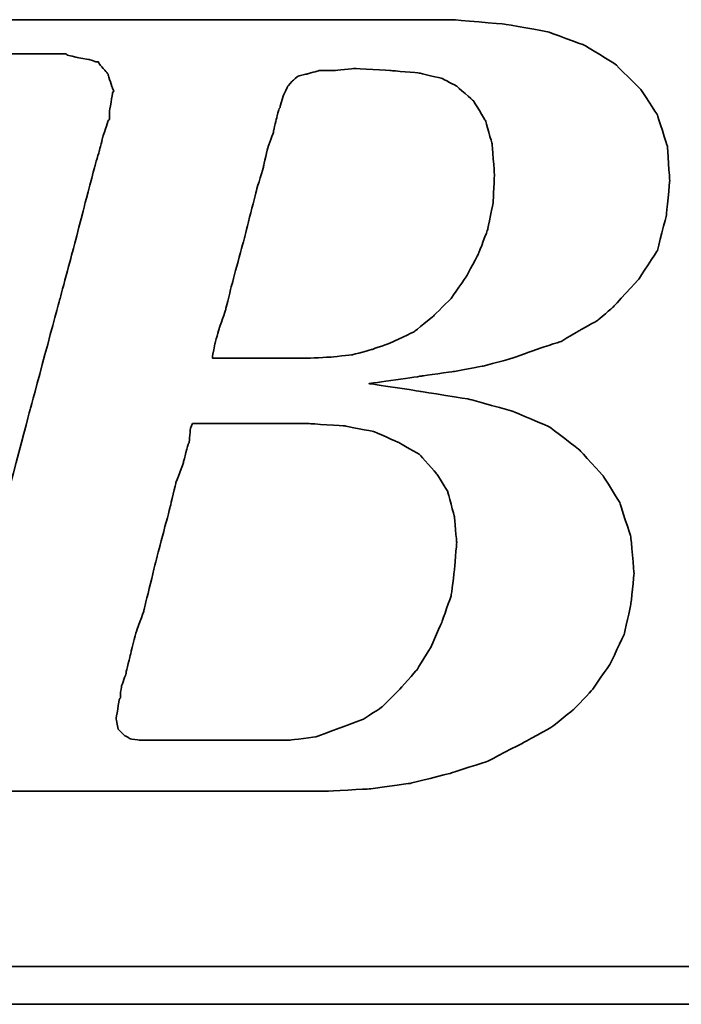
# Model space of a CAD drawing. Header units: millimetres. Extents: x 897 to 1316, y -238 to -85.
# Tile 30 of 50: x 1202 to 1207, y -192 to -184. Entities that reach past the tile are written whole.
import ezdxf

# ---------------------------------------------------------------- set-up
doc = ezdxf.new("R2010")
doc.units = ezdxf.units.MM
doc.layers.add('DIM', color=4, linetype='CONTINUOUS')
doc.layers.add('layer 1', color=7, linetype='CONTINUOUS')

# ---------------------------------------------------------------- blocks, each defined once
blk = doc.blocks.new('TBI MOTION logo(完整正式版)')
at = {"layer": 'layer 1', "color": 22, "lineweight": 35}
for points, knots in [([(-64.65375, -6.86375), (-64.65375, -6.86375), (-64.84375, -7.29625), (-64.84375, -7.29625), (-64.84375, -7.29625), (-64.84375, -7.29625), (-64.86875, -7.34375), (-64.86875, -7.34375), (-64.86875, -7.34375), (-64.86875, -7.34375), (-64.86875, -7.36875), (-64.86875, -7.36875), (-64.86875, -7.36875), (-64.86875, -7.36875), (-65.15375, -7.65375), (-65.15375, -7.65375), (-65.15375, -7.65375), (-65.15375, -7.65375), (-65.17875, -7.65375), (-65.17875, -7.65375), (-65.17875, -7.65375), (-65.17875, -7.65375), (-65.20375, -7.67875), (-65.20375, -7.67875), (-65.20375, -7.67875), (-65.20375, -7.67875), (-65.58875, -7.87125), (-65.58875, -7.87125), (-65.58875, -7.87125), (-65.58875, -7.87125), (-65.63375, -7.87125), (-65.63375, -7.87125), (-65.63375, -7.87125), (-65.63375, -7.87125), (-65.65875, -7.89375), (-65.65875, -7.89375), (-65.65875, -7.89375), (-65.65875, -7.89375), (-66.09375, -7.94375), (-66.09375, -7.94375), (-66.09375, -7.94375), (-66.09375, -7.94375), (-66.11375, -7.94375), (-66.11375, -7.94375), (-66.11375, -7.94375), (-66.11375, -7.94375), (-66.16375, -7.94375), (-66.16375, -7.94375), (-66.16375, -7.94375), (-66.16375, -7.94375), (-66.30875, -7.94375), (-66.30875, -7.94375), (-66.30875, -7.94375), (-66.30875, -7.94375), (-66.69375, -7.94375), (-66.69375, -7.94375), (-66.69375, -7.94375), (-66.69375, -7.94375), (-67.07375, -7.94375), (-67.07375, -7.94375), (-67.07375, -7.94375), (-67.07375, -7.94375), (-67.12375, -7.94375), (-67.12375, -7.94375), (-67.12375, -7.94375), (-67.12375, -7.94375), (-67.12375, -7.96625), (-67.12375, -7.96625), (-67.12375, -7.96625), (-67.12375, -7.96625), (-67.14875, -7.99125), (-67.14875, -7.99125), (-67.14875, -7.99125), (-67.14875, -7.99125), (-67.24375, -8.34875), (-67.24375, -8.34875), (-67.24375, -8.34875), (-67.24375, -8.34875), (-67.31375, -8.68625), (-67.31375, -8.68625), (-67.31375, -8.68625), (-67.31375, -8.68625), (-67.26875, -8.68625), (-67.26875, -8.68625), (-67.26875, -8.68625), (-67.26875, -8.68625), (-67.07375, -8.68625), (-67.07375, -8.68625), (-67.07375, -8.68625), (-67.07375, -8.68625), (-66.54875, -8.68625), (-66.54875, -8.68625), (-66.54875, -8.68625), (-66.54875, -8.68625), (-65.82625, -8.68625), (-65.82625, -8.68625), (-65.82625, -8.68625), (-65.82625, -8.68625), (-65.01375, -8.68625), (-65.01375, -8.68625), (-65.01375, -8.68625), (-65.01375, -8.68625), (-64.05375, -8.68625), (-64.05375, -8.68625), (-64.05375, -8.68625), (-64.05375, -8.68625), (-62.08375, -8.68625), (-62.08375, -8.68625), (-62.08375, -8.68625), (-62.08375, -8.68625), (-60.06875, -8.68625), (-60.06875, -8.68625), (-60.06875, -8.68625), (-60.06875, -8.68625), (-59.10875, -8.68625), (-59.10875, -8.68625), (-59.10875, -8.68625), (-59.10875, -8.68625), (-58.29375, -8.68625), (-58.29375, -8.68625), (-58.29375, -8.68625), (-58.29375, -8.68625), (-57.57375, -8.68625), (-57.57375, -8.68625), (-57.57375, -8.68625), (-57.57375, -8.68625), (-57.04875, -8.68625), (-57.04875, -8.68625), (-57.04875, -8.68625), (-57.04875, -8.68625), (-56.85375, -8.68625), (-56.85375, -8.68625), (-56.85375, -8.68625), (-56.85375, -8.68625), (-56.70875, -8.68625), (-56.70875, -8.68625), (-56.70875, -8.68625), (-56.70875, -8.68625), (-56.61375, -8.68625), (-56.61375, -8.68625), (-56.61375, -8.68625), (-56.61375, -8.68625), (-56.56875, -8.68625), (-56.56875, -8.68625), (-56.56875, -8.68625), (-56.56875, -8.68625), (-55.65375, -8.63875), (-55.65375, -8.63875), (-55.65375, -8.63875), (-55.65375, -8.63875), (-54.76875, -8.51875), (-54.76875, -8.51875), (-54.76875, -8.51875), (-54.76875, -8.51875), (-53.90375, -8.30375), (-53.90375, -8.30375), (-53.90375, -8.30375), (-53.90375, -8.30375), (-53.08875, -8.03875), (-53.08875, -8.03875), (-53.08875, -8.03875), (-53.08875, -8.03875), (-52.34375, -7.65375), (-52.34375, -7.65375), (-52.34375, -7.65375), (-52.34375, -7.65375), (-51.69875, -7.29625), (-51.69875, -7.29625), (-51.69875, -7.29625), (-51.69875, -7.29625), (-51.21875, -6.91125), (-51.21875, -6.91125), (-51.21875, -6.91125), (-51.21875, -6.91125), (-50.83375, -6.50375), (-50.83375, -6.50375), (-50.83375, -6.50375), (-50.83375, -6.50375), (-50.44875, -5.94875), (-50.44875, -5.94875), (-50.44875, -5.94875), (-50.44875, -5.94875), (-50.13875, -5.30375), (-50.13875, -5.30375), (-50.13875, -5.30375), (-50.13875, -5.30375), (-49.99375, -4.65375), (-49.99375, -4.65375), (-49.99375, -4.65375), (-49.99375, -4.65375), (-49.92375, -3.98375), (-49.92375, -3.98375), (-49.92375, -3.98375), (-49.92375, -3.98375), (-49.99375, -3.19374), (-49.99375, -3.19374), (-49.99375, -3.19374), (-49.99375, -3.19374), (-50.23374, -2.44874), (-50.23374, -2.44874), (-50.23374, -2.44874), (-50.23374, -2.44874), (-50.59375, -1.87374), (-50.59375, -1.87374), (-50.59375, -1.87374), (-50.59375, -1.87374), (-51.09875, -1.31874), (-51.09875, -1.31874), (-51.09875, -1.31874), (-51.09875, -1.31874), (-51.74375, -0.81875), (-51.74375, -0.81875), (-51.74375, -0.81875), (-51.74375, -0.81875), (-52.53875, -0.48125), (-52.53875, -0.48125), (-52.53875, -0.48125), (-52.53875, -0.48125), (-53.47375, -0.21875), (-53.47375, -0.21875), (-53.47375, -0.21875), (-53.47375, -0.21875), (-54.52875, -0.04874), (-54.52875, -0.04874), (-54.52875, -0.04874), (-54.52875, -0.04874), (-55.65375, 0.12125), (-55.65375, 0.12125), (-55.65375, 0.12125), (-55.65375, 0.12125), (-54.50375, 0.28624), (-54.50375, 0.28624), (-54.50375, 0.28624), (-54.50375, 0.28624), (-53.83375, 0.38124), (-53.83375, 0.38124), (-53.83375, 0.38124), (-53.83375, 0.38124), (-53.18375, 0.50125), (-53.18375, 0.50125), (-53.18375, 0.50125), (-53.18375, 0.50125), (-52.55875, 0.66874), (-52.55875, 0.66874), (-52.55875, 0.66874), (-52.55875, 0.66874), (-52.03375, 0.86124), (-52.03375, 0.86124), (-52.03375, 0.86124), (-52.03375, 0.86124), (-51.50374, 1.03124), (-51.50374, 1.03124), (-51.50374, 1.03124), (-51.50374, 1.03124), (-51.09875, 1.27125), (-51.09875, 1.27125), (-51.09875, 1.27125), (-51.09875, 1.27125), (-50.71375, 1.48624), (-50.71375, 1.48624), (-50.71375, 1.48624), (-50.71375, 1.48624), (-50.37625, 1.77625), (-50.37625, 1.77625), (-50.37625, 1.77625), (-50.37625, 1.77625), (-49.82375, 2.37625), (-49.82375, 2.37625), (-49.82375, 2.37625), (-49.82375, 2.37625), (-49.41875, 2.99625), (-49.41875, 2.99625), (-49.41875, 2.99625), (-49.41875, 2.99625), (-49.22375, 3.76625), (-49.22375, 3.76625), (-49.22375, 3.76625), (-49.22375, 3.76625), (-49.15375, 4.50874), (-49.15375, 4.50874), (-49.15375, 4.50874), (-49.15375, 4.50874), (-49.20375, 5.25125), (-49.20375, 5.25125), (-49.20375, 5.25125), (-49.20375, 5.25125), (-49.41875, 5.92625), (-49.41875, 5.92625), (-49.41875, 5.92625), (-49.41875, 5.92625), (-49.77875, 6.47625), (-49.77875, 6.47625), (-49.77875, 6.47625), (-49.77875, 6.47625), (-50.33125, 7.02624), (-50.33125, 7.02624), (-50.33125, 7.02624), (-50.33125, 7.02624), (-51.00125, 7.43625), (-51.00125, 7.43625), (-51.00125, 7.43625), (-51.00125, 7.43625), (-51.79375, 7.72625), (-51.79375, 7.72625), (-51.79375, 7.72625), (-51.79375, 7.72625), (-52.72875, 7.89124), (-52.72875, 7.89124), (-52.72875, 7.89124), (-52.72875, 7.89124), (-53.83375, 7.98625), (-53.83375, 7.98625), (-53.83375, 7.98625), (-53.83375, 7.98625), (-53.92875, 7.98625), (-53.92875, 7.98625), (-53.92875, 7.98625), (-53.92875, 7.98625), (-54.26375, 7.98625), (-54.26375, 7.98625), (-54.26375, 7.98625), (-54.26375, 7.98625), (-54.74375, 7.98625), (-54.74375, 7.98625), (-54.74375, 7.98625), (-54.74375, 7.98625), (-55.36875, 7.98625), (-55.36875, 7.98625), (-55.36875, 7.98625), (-55.36875, 7.98625), (-56.13375, 7.98625), (-56.13375, 7.98625), (-56.13375, 7.98625), (-56.13375, 7.98625), (-56.94875, 7.98625), (-56.94875, 7.98625), (-56.94875, 7.98625), (-56.94875, 7.98625), (-58.77625, 7.98625), (-58.77625, 7.98625), (-58.77625, 7.98625), (-58.77625, 7.98625), (-60.59875, 7.98625), (-60.59875, 7.98625), (-60.59875, 7.98625), (-60.59875, 7.98625), (-61.41375, 7.98625), (-61.41375, 7.98625), (-61.41375, 7.98625), (-61.41375, 7.98625), (-62.17875, 7.98625), (-62.17875, 7.98625), (-62.17875, 7.98625), (-62.17875, 7.98625), (-62.80375, 7.98625), (-62.80375, 7.98625), (-62.80375, 7.98625), (-62.80375, 7.98625), (-63.30625, 7.98625), (-63.30625, 7.98625), (-63.30625, 7.98625), (-63.30625, 7.98625), (-63.57375, 7.98625), (-63.57375, 7.98625), (-63.57375, 7.98625), (-63.57375, 7.98625), (-63.57375, 7.96375), (-63.57375, 7.96375), (-63.57375, 7.96375), (-63.57375, 7.96375), (-63.59875, 7.94125), (-63.59875, 7.94125), (-63.59875, 7.94125), (-63.59875, 7.94125), (-63.69375, 7.55625), (-63.69375, 7.55625), (-63.69375, 7.55625), (-63.69375, 7.55625), (-63.76375, 7.24624), (-63.76375, 7.24624), (-63.76375, 7.24624), (-63.76375, 7.24624), (-63.23875, 7.24624), (-63.23875, 7.24624), (-63.23875, 7.24624), (-63.23875, 7.24624), (-62.75875, 7.24624), (-62.75875, 7.24624), (-62.75875, 7.24624), (-62.75875, 7.24624), (-62.61125, 7.24624), (-62.61125, 7.24624), (-62.61125, 7.24624), (-62.61125, 7.24624), (-62.56625, 7.24624), (-62.56625, 7.24624), (-62.56625, 7.24624), (-62.56625, 7.24624), (-62.22875, 7.24624), (-62.22875, 7.24624), (-62.22875, 7.24624), (-62.22875, 7.24624), (-62.20375, 7.24624), (-62.20375, 7.24624), (-62.20375, 7.24624), (-62.20375, 7.24624), (-62.17875, 7.21875), (-62.17875, 7.21875), (-62.17875, 7.21875), (-62.17875, 7.21875), (-61.96375, 7.17125), (-61.96375, 7.17125), (-61.96375, 7.17125), (-61.96375, 7.17125), (-61.72375, 7.12624), (-61.72375, 7.12624), (-61.72375, 7.12624), (-61.72375, 7.12624), (-61.70375, 7.12624), (-61.70375, 7.12624), (-61.70375, 7.12624), (-61.70375, 7.12624), (-61.55875, 7.07624), (-61.55875, 7.07624), (-61.55875, 7.07624), (-61.55875, 7.07624), (-61.50875, 7.07624), (-61.50875, 7.07624), (-61.50875, 7.07624), (-61.50875, 7.07624), (-61.48375, 7.02624), (-61.48375, 7.02624), (-61.48375, 7.02624), (-61.48375, 7.02624), (-61.31875, 6.83375), (-61.31875, 6.83375), (-61.31875, 6.83375), (-61.31875, 6.83375), (-61.29375, 6.81125), (-61.29375, 6.81125), (-61.29375, 6.81125), (-61.29375, 6.81125), (-61.29375, 6.78625), (-61.29375, 6.78625), (-61.29375, 6.78625), (-61.29375, 6.78625), (-61.19875, 6.50124), (-61.19875, 6.50124), (-61.19875, 6.50124), (-61.19875, 6.50124), (-61.17375, 6.45124), (-61.17375, 6.45124), (-61.17375, 6.45124), (-61.17375, 6.45124), (-61.19875, 6.40625), (-61.19875, 6.40625), (-61.19875, 6.40625), (-61.19875, 6.40625), (-61.26875, 5.99624), (-61.26875, 5.99624), (-61.26875, 5.99624), (-61.26875, 5.99624), (-61.26875, 5.85125), (-61.26875, 5.85125), (-61.26875, 5.85125), (-61.26875, 5.85125), (-61.26875, 5.82625), (-61.26875, 5.82625), (-61.26875, 5.82625), (-61.26875, 5.82625), (-61.29375, 5.80625), (-61.29375, 5.80625), (-61.29375, 5.80625), (-61.29375, 5.80625), (-61.34125, 5.66125), (-61.34125, 5.66125), (-61.34125, 5.66125), (-61.34125, 5.66125), (-61.41375, 5.44625), (-61.41375, 5.44625), (-61.41375, 5.44625), (-61.41375, 5.44625), (-61.48375, 5.15625), (-61.48375, 5.15625), (-61.48375, 5.15625), (-61.48375, 5.15625), (-61.58375, 4.82124), (-61.58375, 4.82124), (-61.58375, 4.82124), (-61.58375, 4.82124), (-61.79875, 4.00375), (-61.79875, 4.00375), (-61.79875, 4.00375), (-61.79875, 4.00375), (-62.05875, 2.99625), (-62.05875, 2.99625), (-62.05875, 2.99625), (-62.05875, 2.99625), (-62.34875, 1.91625), (-62.34875, 1.91625), (-62.34875, 1.91625), (-62.34875, 1.91625), (-62.97375, -0.41124), (-62.97375, -0.41124), (-62.97375, -0.41124), (-62.97375, -0.41124), (-63.59875, -2.75875), (-63.59875, -2.75875), (-63.59875, -2.75875), (-63.59875, -2.75875), (-63.88375, -3.86374), (-63.88375, -3.86374), (-63.88375, -3.86374), (-63.88375, -3.86374), (-64.14875, -4.82374), (-64.14875, -4.82374), (-64.14875, -4.82374), (-64.14875, -4.82374), (-64.36375, -5.64125), (-64.36375, -5.64125), (-64.36375, -5.64125), (-64.36375, -5.64125), (-64.43625, -5.97625), (-64.43625, -5.97625), (-64.43625, -5.97625), (-64.43625, -5.97625), (-64.50875, -6.28625), (-64.50875, -6.28625), (-64.50875, -6.28625), (-64.50875, -6.28625), (-64.50875, -6.30875), (-64.50875, -6.30875), (-64.50875, -6.30875), (-64.50875, -6.30875), (-64.57875, -6.50375), (-64.57875, -6.50375), (-64.57875, -6.50375), (-64.57875, -6.50375), (-64.62875, -6.69625), (-64.62875, -6.69625), (-64.62875, -6.69625), (-64.62875, -6.69625), (-64.62875, -6.76875), (-64.62875, -6.76875), (-64.62875, -6.76875), (-64.62875, -6.76875), (-64.62875, -6.81375), (-64.62875, -6.81375), (-64.62875, -6.81375), (-64.62875, -6.81375), (-64.62875, -6.83875), (-64.62875, -6.83875), (-64.62875, -6.83875), (-64.62875, -6.83875), (-64.65375, -6.86375), (-64.65375, -6.86375)], [0, 0, 0, 0, 0.00719424, 0.00719424, 0.00719424, 0.00719425, 0.01438849, 0.01438849, 0.01438849, 0.0143885, 0.02158273, 0.02158273, 0.02158273, 0.02158274, 0.02877698, 0.02877698, 0.02877698, 0.02877699, 0.03597122, 0.03597122, 0.03597122, 0.03597123, 0.04316547, 0.04316547, 0.04316547, 0.04316548, 0.05035971, 0.05035971, 0.05035971, 0.05035972, 0.05755396, 0.05755396, 0.05755396, 0.05755397, 0.0647482, 0.0647482, 0.0647482, 0.06474821, 0.07194245, 0.07194245, 0.07194245, 0.07194246, 0.07913669, 0.07913669, 0.07913669, 0.0791367, 0.08633094, 0.08633094, 0.08633094, 0.08633095, 0.09352518, 0.09352518, 0.09352518, 0.09352519, 0.10071942, 0.10071942, 0.10071942, 0.10071943, 0.10791367, 0.10791367, 0.10791367, 0.10791368, 0.11510791, 0.11510791, 0.11510791, 0.11510792, 0.12230216, 0.12230216, 0.12230216, 0.12230217, 0.1294964, 0.1294964, 0.1294964, 0.12949641, 0.13669065, 0.13669065, 0.13669065, 0.13669066, 0.14388489, 0.14388489, 0.14388489, 0.1438849, 0.15107914, 0.15107914, 0.15107914, 0.15107915, 0.15827338, 0.15827338, 0.15827338, 0.15827339, 0.16546763, 0.16546763, 0.16546763, 0.16546764, 0.17266187, 0.17266187, 0.17266187, 0.17266188, 0.17985612, 0.17985612, 0.17985612, 0.17985613, 0.18705036, 0.18705036, 0.18705036, 0.18705037, 0.1942446, 0.1942446, 0.1942446, 0.19424461, 0.20143885, 0.20143885, 0.20143885, 0.20143886, 0.20863309, 0.20863309, 0.20863309, 0.2086331, 0.21582734, 0.21582734, 0.21582734, 0.21582735, 0.22302158, 0.22302158, 0.22302158, 0.22302159, 0.23021583, 0.23021583, 0.23021583, 0.23021584, 0.23741007, 0.23741007, 0.23741007, 0.23741008, 0.24460432, 0.24460432, 0.24460432, 0.24460433, 0.25179856, 0.25179856, 0.25179856, 0.25179857, 0.25899281, 0.25899281, 0.25899281, 0.25899282, 0.26618705, 0.26618705, 0.26618705, 0.26618706, 0.27338129, 0.27338129, 0.27338129, 0.2733813, 0.28057554, 0.28057554, 0.28057554, 0.28057555, 0.28776978, 0.28776978, 0.28776978, 0.28776979, 0.29496403, 0.29496403, 0.29496403, 0.29496404, 0.30215827, 0.30215827, 0.30215827, 0.30215828, 0.30935252, 0.30935252, 0.30935252, 0.30935253, 0.31654676, 0.31654676, 0.31654676, 0.31654677, 0.32374101, 0.32374101, 0.32374101, 0.32374102, 0.33093525, 0.33093525, 0.33093525, 0.33093526, 0.3381295, 0.3381295, 0.3381295, 0.33812951, 0.34532374, 0.34532374, 0.34532374, 0.34532375, 0.35251799, 0.35251799, 0.35251799, 0.352518, 0.35971223, 0.35971223, 0.35971223, 0.35971224, 0.36690647, 0.36690647, 0.36690647, 0.36690648, 0.37410072, 0.37410072, 0.37410072, 0.37410073, 0.38129496, 0.38129496, 0.38129496, 0.38129497, 0.38848921, 0.38848921, 0.38848921, 0.38848922, 0.39568345, 0.39568345, 0.39568345, 0.39568346, 0.4028777, 0.4028777, 0.4028777, 0.40287771, 0.41007194, 0.41007194, 0.41007194, 0.41007195, 0.41726619, 0.41726619, 0.41726619, 0.4172662, 0.42446043, 0.42446043, 0.42446043, 0.42446044, 0.43165468, 0.43165468, 0.43165468, 0.43165469, 0.43884892, 0.43884892, 0.43884892, 0.43884893, 0.44604317, 0.44604317, 0.44604317, 0.44604318, 0.45323741, 0.45323741, 0.45323741, 0.45323742, 0.46043165, 0.46043165, 0.46043165, 0.46043166, 0.4676259, 0.4676259, 0.4676259, 0.46762591, 0.47482014, 0.47482014, 0.47482014, 0.47482015, 0.48201439, 0.48201439, 0.48201439, 0.4820144, 0.48920863, 0.48920863, 0.48920863, 0.48920864, 0.49640288, 0.49640288, 0.49640288, 0.49640289, 0.50359712, 0.50359712, 0.50359712, 0.50359713, 0.51079137, 0.51079137, 0.51079137, 0.51079138, 0.51798561, 0.51798561, 0.51798561, 0.51798562, 0.52517986, 0.52517986, 0.52517986, 0.52517987, 0.5323741, 0.5323741, 0.5323741, 0.53237411, 0.53956835, 0.53956835, 0.53956835, 0.53956836, 0.54676259, 0.54676259, 0.54676259, 0.5467626, 0.55395683, 0.55395683, 0.55395683, 0.55395684, 0.56115108, 0.56115108, 0.56115108, 0.56115109, 0.56834532, 0.56834532, 0.56834532, 0.56834533, 0.57553957, 0.57553957, 0.57553957, 0.57553958, 0.58273381, 0.58273381, 0.58273381, 0.58273382, 0.58992806, 0.58992806, 0.58992806, 0.58992807, 0.5971223, 0.5971223, 0.5971223, 0.59712231, 0.60431655, 0.60431655, 0.60431655, 0.60431656, 0.61151079, 0.61151079, 0.61151079, 0.6115108, 0.61870504, 0.61870504, 0.61870504, 0.61870505, 0.62589928, 0.62589928, 0.62589928, 0.62589929, 0.63309353, 0.63309353, 0.63309353, 0.63309354, 0.64028777, 0.64028777, 0.64028777, 0.64028778, 0.64748201, 0.64748201, 0.64748201, 0.64748202, 0.65467626, 0.65467626, 0.65467626, 0.65467627, 0.6618705, 0.6618705, 0.6618705, 0.66187051, 0.66906475, 0.66906475, 0.66906475, 0.66906476, 0.67625899, 0.67625899, 0.67625899, 0.676259, 0.68345324, 0.68345324, 0.68345324, 0.68345325, 0.69064748, 0.69064748, 0.69064748, 0.69064749, 0.69784173, 0.69784173, 0.69784173, 0.69784174, 0.70503597, 0.70503597, 0.70503597, 0.70503598, 0.71223022, 0.71223022, 0.71223022, 0.71223023, 0.71942446, 0.71942446, 0.71942446, 0.71942447, 0.72661871, 0.72661871, 0.72661871, 0.72661872, 0.73381295, 0.73381295, 0.73381295, 0.73381296, 0.74100719, 0.74100719, 0.74100719, 0.7410072, 0.74820144, 0.74820144, 0.74820144, 0.74820145, 0.75539568, 0.75539568, 0.75539568, 0.75539569, 0.76258993, 0.76258993, 0.76258993, 0.76258994, 0.76978417, 0.76978417, 0.76978417, 0.76978418, 0.77697842, 0.77697842, 0.77697842, 0.77697843, 0.78417266, 0.78417266, 0.78417266, 0.78417267, 0.79136691, 0.79136691, 0.79136691, 0.79136692, 0.79856115, 0.79856115, 0.79856115, 0.79856116, 0.8057554, 0.8057554, 0.8057554, 0.80575541, 0.81294964, 0.81294964, 0.81294964, 0.81294965, 0.82014388, 0.82014388, 0.82014388, 0.82014389, 0.82733813, 0.82733813, 0.82733813, 0.82733814, 0.83453237, 0.83453237, 0.83453237, 0.83453238, 0.84172662, 0.84172662, 0.84172662, 0.84172663, 0.84892086, 0.84892086, 0.84892086, 0.84892087, 0.85611511, 0.85611511, 0.85611511, 0.85611512, 0.86330935, 0.86330935, 0.86330935, 0.86330936, 0.8705036, 0.8705036, 0.8705036, 0.87050361, 0.87769784, 0.87769784, 0.87769784, 0.87769785, 0.88489209, 0.88489209, 0.88489209, 0.8848921, 0.89208633, 0.89208633, 0.89208633, 0.89208634, 0.89928058, 0.89928058, 0.89928058, 0.89928059, 0.90647482, 0.90647482, 0.90647482, 0.90647483, 0.91366906, 0.91366906, 0.91366906, 0.91366907, 0.92086331, 0.92086331, 0.92086331, 0.92086332, 0.92805755, 0.92805755, 0.92805755, 0.92805756, 0.9352518, 0.9352518, 0.9352518, 0.93525181, 0.94244604, 0.94244604, 0.94244604, 0.94244605, 0.94964029, 0.94964029, 0.94964029, 0.9496403, 0.95683453, 0.95683453, 0.95683453, 0.95683454, 0.96402878, 0.96402878, 0.96402878, 0.96402879, 0.97122302, 0.97122302, 0.97122302, 0.97122303, 0.97841727, 0.97841727, 0.97841727, 0.97841728, 0.98561151, 0.98561151, 0.98561151, 0.98561152, 0.99280576, 0.99280576, 0.99280576, 0.99280577, 1, 1, 1, 1]), ([(-57.50375, 6.35625), (-57.50375, 6.35625), (-57.57375, 6.11625), (-57.57375, 6.11625), (-57.57375, 6.11625), (-57.57375, 6.11625), (-57.57375, 6.09125), (-57.57375, 6.09125), (-57.57375, 6.09125), (-57.57375, 6.09125), (-57.59875, 6.06625), (-57.59875, 6.06625), (-57.59875, 6.06625), (-57.59875, 6.06625), (-57.64875, 5.87625), (-57.64875, 5.87625), (-57.64875, 5.87625), (-57.64875, 5.87625), (-57.71875, 5.58875), (-57.71875, 5.58875), (-57.71875, 5.58875), (-57.71875, 5.58875), (-57.71875, 5.56625), (-57.71875, 5.56625), (-57.71875, 5.56625), (-57.71875, 5.56625), (-57.83875, 5.23125), (-57.83875, 5.23125), (-57.83875, 5.23125), (-57.83875, 5.23125), (-57.93625, 4.82124), (-57.93625, 4.82124), (-57.93625, 4.82124), (-57.93625, 4.82124), (-57.93625, 4.79624), (-57.93625, 4.79624), (-57.93625, 4.79624), (-57.93625, 4.79624), (-58.07875, 4.34125), (-58.07875, 4.34125), (-58.07875, 4.34125), (-58.07875, 4.34125), (-58.34375, 3.28625), (-58.34375, 3.28625), (-58.34375, 3.28625), (-58.34375, 3.28625), (-58.62875, 2.23124), (-58.62875, 2.23124), (-58.62875, 2.23124), (-58.62875, 2.23124), (-58.74875, 1.75125), (-58.74875, 1.75125), (-58.74875, 1.75125), (-58.74875, 1.75125), (-58.74875, 1.72625), (-58.74875, 1.72625), (-58.74875, 1.72625), (-58.74875, 1.72625), (-58.89375, 1.31625), (-58.89375, 1.31625), (-58.89375, 1.31625), (-58.89375, 1.31625), (-58.98875, 0.98124), (-58.98875, 0.98124), (-58.98875, 0.98124), (-58.98875, 0.98124), (-59.03875, 0.71625), (-59.03875, 0.71625), (-59.03875, 0.71625), (-59.03875, 0.71625), (-59.03875, 0.66874), (-59.03875, 0.66874), (-59.03875, 0.66874), (-59.03875, 0.66874), (-58.91875, 0.66874), (-58.91875, 0.66874), (-58.91875, 0.66874), (-58.91875, 0.66874), (-58.53375, 0.66874), (-58.53375, 0.66874), (-58.53375, 0.66874), (-58.53375, 0.66874), (-58.10375, 0.66874), (-58.10375, 0.66874), (-58.10375, 0.66874), (-58.10375, 0.66874), (-57.66875, 0.66874), (-57.66875, 0.66874), (-57.66875, 0.66874), (-57.66875, 0.66874), (-57.33375, 0.66874), (-57.33375, 0.66874), (-57.33375, 0.66874), (-57.33375, 0.66874), (-57.09375, 0.66874), (-57.09375, 0.66874), (-57.09375, 0.66874), (-57.09375, 0.66874), (-56.99875, 0.66874), (-56.99875, 0.66874), (-56.99875, 0.66874), (-56.99875, 0.66874), (-56.49375, 0.69374), (-56.49375, 0.69374), (-56.49375, 0.69374), (-56.49375, 0.69374), (-56.01375, 0.74374), (-56.01375, 0.74374), (-56.01375, 0.74374), (-56.01375, 0.74374), (-55.58375, 0.86124), (-55.58375, 0.86124), (-55.58375, 0.86124), (-55.58375, 0.86124), (-55.17375, 1.00624), (-55.17375, 1.00624), (-55.17375, 1.00624), (-55.17375, 1.00624), (-54.67375, 1.24625), (-54.67375, 1.24625), (-54.67375, 1.24625), (-54.67375, 1.24625), (-54.26375, 1.58124), (-54.26375, 1.58124), (-54.26375, 1.58124), (-54.26375, 1.58124), (-53.87875, 1.96374), (-53.87875, 1.96374), (-53.87875, 1.96374), (-53.87875, 1.96374), (-53.54375, 2.44625), (-53.54375, 2.44625), (-53.54375, 2.44625), (-53.54375, 2.44625), (-53.27875, 2.95125), (-53.27875, 2.95125), (-53.27875, 2.95125), (-53.27875, 2.95125), (-53.08875, 3.45124), (-53.08875, 3.45124), (-53.08875, 3.45124), (-53.08875, 3.45124), (-52.96875, 4.05124), (-52.96875, 4.05124), (-52.96875, 4.05124), (-52.96875, 4.05124), (-52.94375, 4.65125), (-52.94375, 4.65125), (-52.94375, 4.65125), (-52.94375, 4.65125), (-52.99375, 5.30125), (-52.99375, 5.30125), (-52.99375, 5.30125), (-52.99375, 5.30125), (-53.13875, 5.80625), (-53.13875, 5.80625), (-53.13875, 5.80625), (-53.13875, 5.80625), (-53.39875, 6.23625), (-53.39875, 6.23625), (-53.39875, 6.23625), (-53.39875, 6.23625), (-53.75875, 6.54875), (-53.75875, 6.54875), (-53.75875, 6.54875), (-53.75875, 6.54875), (-54.07375, 6.71625), (-54.07375, 6.71625), (-54.07375, 6.71625), (-54.07375, 6.71625), (-54.57375, 6.83375), (-54.57375, 6.83375), (-54.57375, 6.83375), (-54.57375, 6.83375), (-55.17375, 6.88625), (-55.17375, 6.88625), (-55.17375, 6.88625), (-55.17375, 6.88625), (-55.96875, 6.93125), (-55.96875, 6.93125), (-55.96875, 6.93125), (-55.96875, 6.93125), (-56.39875, 6.88625), (-56.39875, 6.88625), (-56.39875, 6.88625), (-56.39875, 6.88625), (-56.42125, 6.88625), (-56.42125, 6.88625), (-56.42125, 6.88625), (-56.42125, 6.88625), (-56.73375, 6.88625), (-56.73375, 6.88625), (-56.73375, 6.88625), (-56.73375, 6.88625), (-56.99875, 6.81125), (-56.99875, 6.81125), (-56.99875, 6.81125), (-56.99875, 6.81125), (-57.02375, 6.81125), (-57.02375, 6.81125), (-57.02375, 6.81125), (-57.02375, 6.81125), (-57.18875, 6.76625), (-57.18875, 6.76625), (-57.18875, 6.76625), (-57.18875, 6.76625), (-57.30875, 6.66625), (-57.30875, 6.66625), (-57.30875, 6.66625), (-57.30875, 6.66625), (-57.40875, 6.54875), (-57.40875, 6.54875), (-57.40875, 6.54875), (-57.40875, 6.54875), (-57.50375, 6.35625), (-57.50375, 6.35625)], [0, 0, 0, 0, 0.01851852, 0.01851852, 0.01851852, 0.01851853, 0.03703704, 0.03703704, 0.03703704, 0.03703705, 0.05555556, 0.05555556, 0.05555556, 0.05555557, 0.07407407, 0.07407407, 0.07407407, 0.07407408, 0.09259259, 0.09259259, 0.09259259, 0.0925926, 0.11111111, 0.11111111, 0.11111111, 0.11111112, 0.12962963, 0.12962963, 0.12962963, 0.12962964, 0.14814815, 0.14814815, 0.14814815, 0.14814816, 0.16666667, 0.16666667, 0.16666667, 0.16666668, 0.18518519, 0.18518519, 0.18518519, 0.1851852, 0.2037037, 0.2037037, 0.2037037, 0.20370371, 0.22222222, 0.22222222, 0.22222222, 0.22222223, 0.24074074, 0.24074074, 0.24074074, 0.24074075, 0.25925926, 0.25925926, 0.25925926, 0.25925927, 0.27777778, 0.27777778, 0.27777778, 0.27777779, 0.2962963, 0.2962963, 0.2962963, 0.29629631, 0.31481481, 0.31481481, 0.31481481, 0.31481482, 0.33333333, 0.33333333, 0.33333333, 0.33333334, 0.35185185, 0.35185185, 0.35185185, 0.35185186, 0.37037037, 0.37037037, 0.37037037, 0.37037038, 0.38888889, 0.38888889, 0.38888889, 0.3888889, 0.40740741, 0.40740741, 0.40740741, 0.40740742, 0.42592593, 0.42592593, 0.42592593, 0.42592594, 0.44444444, 0.44444444, 0.44444444, 0.44444445, 0.46296296, 0.46296296, 0.46296296, 0.46296297, 0.48148148, 0.48148148, 0.48148148, 0.48148149, 0.5, 0.5, 0.5, 0.50000001, 0.51851852, 0.51851852, 0.51851852, 0.51851853, 0.53703704, 0.53703704, 0.53703704, 0.53703705, 0.55555556, 0.55555556, 0.55555556, 0.55555557, 0.57407407, 0.57407407, 0.57407407, 0.57407408, 0.59259259, 0.59259259, 0.59259259, 0.5925926, 0.61111111, 0.61111111, 0.61111111, 0.61111112, 0.62962963, 0.62962963, 0.62962963, 0.62962964, 0.64814815, 0.64814815, 0.64814815, 0.64814816, 0.66666667, 0.66666667, 0.66666667, 0.66666668, 0.68518519, 0.68518519, 0.68518519, 0.6851852, 0.7037037, 0.7037037, 0.7037037, 0.70370371, 0.72222222, 0.72222222, 0.72222222, 0.72222223, 0.74074074, 0.74074074, 0.74074074, 0.74074075, 0.75925926, 0.75925926, 0.75925926, 0.75925927, 0.77777778, 0.77777778, 0.77777778, 0.77777779, 0.7962963, 0.7962963, 0.7962963, 0.79629631, 0.81481481, 0.81481481, 0.81481481, 0.81481482, 0.83333333, 0.83333333, 0.83333333, 0.83333334, 0.85185185, 0.85185185, 0.85185185, 0.85185186, 0.87037037, 0.87037037, 0.87037037, 0.87037038, 0.88888889, 0.88888889, 0.88888889, 0.8888889, 0.90740741, 0.90740741, 0.90740741, 0.90740742, 0.92592593, 0.92592593, 0.92592593, 0.92592594, 0.94444444, 0.94444444, 0.94444444, 0.94444445, 0.96296296, 0.96296296, 0.96296296, 0.96296297, 0.98148148, 0.98148148, 0.98148148, 0.98148149, 1, 1, 1, 1]), ([(-61.03125, -6.57375), (-61.03125, -6.57375), (-61.03125, -6.67125), (-61.03125, -6.67125), (-61.03125, -6.67125), (-61.03125, -6.67125), (-61.05375, -6.69625), (-61.05375, -6.69625), (-61.05375, -6.69625), (-61.05375, -6.69625), (-61.12375, -7.12875), (-61.12375, -7.12875), (-61.12375, -7.12875), (-61.12375, -7.12875), (-61.07875, -7.34375), (-61.07875, -7.34375), (-61.07875, -7.34375), (-61.07875, -7.34375), (-60.93375, -7.48875), (-60.93375, -7.48875), (-60.93375, -7.48875), (-60.93375, -7.48875), (-60.81375, -7.55625), (-60.81375, -7.55625), (-60.81375, -7.55625), (-60.81375, -7.55625), (-60.62375, -7.58375), (-60.62375, -7.58375), (-60.62375, -7.58375), (-60.62375, -7.58375), (-60.30875, -7.58375), (-60.30875, -7.58375), (-60.30875, -7.58375), (-60.30875, -7.58375), (-59.97375, -7.58375), (-59.97375, -7.58375), (-59.97375, -7.58375), (-59.97375, -7.58375), (-59.87875, -7.58375), (-59.87875, -7.58375), (-59.87875, -7.58375), (-59.87875, -7.58375), (-59.63625, -7.58375), (-59.63625, -7.58375), (-59.63625, -7.58375), (-59.63625, -7.58375), (-58.96875, -7.58375), (-58.96875, -7.58375), (-58.96875, -7.58375), (-58.96875, -7.58375), (-58.29375, -7.58375), (-58.29375, -7.58375), (-58.29375, -7.58375), (-58.29375, -7.58375), (-58.05375, -7.58375), (-58.05375, -7.58375), (-58.05375, -7.58375), (-58.05375, -7.58375), (-57.98375, -7.58375), (-57.98375, -7.58375), (-57.98375, -7.58375), (-57.98375, -7.58375), (-57.35875, -7.58375), (-57.35875, -7.58375), (-57.35875, -7.58375), (-57.35875, -7.58375), (-56.78375, -7.50875), (-56.78375, -7.50875), (-56.78375, -7.50875), (-56.78375, -7.50875), (-56.27875, -7.31875), (-56.27875, -7.31875), (-56.27875, -7.31875), (-56.27875, -7.31875), (-55.77375, -7.12875), (-55.77375, -7.12875), (-55.77375, -7.12875), (-55.77375, -7.12875), (-55.36875, -6.86375), (-55.36875, -6.86375), (-55.36875, -6.86375), (-55.36875, -6.86375), (-55.00875, -6.50375), (-55.00875, -6.50375), (-55.00875, -6.50375), (-55.00875, -6.50375), (-54.62375, -6.06875), (-54.62375, -6.06875), (-54.62375, -6.06875), (-54.62375, -6.06875), (-54.31375, -5.56875), (-54.31375, -5.56875), (-54.31375, -5.56875), (-54.31375, -5.56875), (-54.07375, -5.01625), (-54.07375, -5.01625), (-54.07375, -5.01625), (-54.07375, -5.01625), (-53.87875, -4.46374), (-53.87875, -4.46374), (-53.87875, -4.46374), (-53.87875, -4.46374), (-53.80875, -3.91375), (-53.80875, -3.91375), (-53.80875, -3.91375), (-53.80875, -3.91375), (-53.75875, -3.31375), (-53.75875, -3.31375), (-53.75875, -3.31375), (-53.75875, -3.31375), (-53.80875, -2.75875), (-53.80875, -2.75875), (-53.80875, -2.75875), (-53.80875, -2.75875), (-53.95375, -2.20875), (-53.95375, -2.20875), (-53.95375, -2.20875), (-53.95375, -2.20875), (-54.19375, -1.82625), (-54.19375, -1.82625), (-54.19375, -1.82625), (-54.19375, -1.82625), (-54.55375, -1.41875), (-54.55375, -1.41875), (-54.55375, -1.41875), (-54.55375, -1.41875), (-55.00875, -1.15125), (-55.00875, -1.15125), (-55.00875, -1.15125), (-55.00875, -1.15125), (-55.56125, -0.91375), (-55.56125, -0.91375), (-55.56125, -0.91375), (-55.56125, -0.91375), (-56.18125, -0.79375), (-56.18125, -0.79375), (-56.18125, -0.79375), (-56.18125, -0.79375), (-56.94875, -0.74374), (-56.94875, -0.74374), (-56.94875, -0.74374), (-56.94875, -0.74374), (-56.99875, -0.74374), (-56.99875, -0.74374), (-56.99875, -0.74374), (-56.99875, -0.74374), (-57.09375, -0.74374), (-57.09375, -0.74374), (-57.09375, -0.74374), (-57.09375, -0.74374), (-57.38375, -0.74374), (-57.38375, -0.74374), (-57.38375, -0.74374), (-57.38375, -0.74374), (-57.76875, -0.74374), (-57.76875, -0.74374), (-57.76875, -0.74374), (-57.76875, -0.74374), (-58.24625, -0.74374), (-58.24625, -0.74374), (-58.24625, -0.74374), (-58.24625, -0.74374), (-58.72875, -0.74374), (-58.72875, -0.74374), (-58.72875, -0.74374), (-58.72875, -0.74374), (-59.20875, -0.74374), (-59.20875, -0.74374), (-59.20875, -0.74374), (-59.20875, -0.74374), (-59.46875, -0.74374), (-59.46875, -0.74374), (-59.46875, -0.74374), (-59.46875, -0.74374), (-59.51625, -0.83875), (-59.51625, -0.83875), (-59.51625, -0.83875), (-59.51625, -0.83875), (-59.54375, -1.15125), (-59.54375, -1.15125), (-59.54375, -1.15125), (-59.54375, -1.15125), (-59.56375, -1.17874), (-59.56375, -1.17874), (-59.56375, -1.17874), (-59.56375, -1.17874), (-59.66375, -1.55875), (-59.66375, -1.55875), (-59.66375, -1.55875), (-59.66375, -1.55875), (-59.66375, -1.58375), (-59.66375, -1.58375), (-59.66375, -1.58375), (-59.66375, -1.58375), (-59.82875, -2.01874), (-59.82875, -2.01874), (-59.82875, -2.01874), (-59.82875, -2.01874), (-59.94875, -2.52125), (-59.94875, -2.52125), (-59.94875, -2.52125), (-59.94875, -2.52125), (-60.23875, -3.62375), (-60.23875, -3.62375), (-60.23875, -3.62375), (-60.23875, -3.62375), (-60.52375, -4.77624), (-60.52375, -4.77624), (-60.52375, -4.77624), (-60.52375, -4.77624), (-60.52375, -4.79874), (-60.52375, -4.79874), (-60.52375, -4.79874), (-60.52375, -4.79874), (-60.69125, -5.25375), (-60.69125, -5.25375), (-60.69125, -5.25375), (-60.69125, -5.25375), (-60.81375, -5.73625), (-60.81375, -5.73625), (-60.81375, -5.73625), (-60.81375, -5.73625), (-60.90875, -6.11875), (-60.90875, -6.11875), (-60.90875, -6.11875), (-60.90875, -6.11875), (-60.90875, -6.14375), (-60.90875, -6.14375), (-60.90875, -6.14375), (-60.90875, -6.14375), (-61.00375, -6.40875), (-61.00375, -6.40875), (-61.00375, -6.40875), (-61.00375, -6.40875), (-61.03125, -6.57375), (-61.03125, -6.57375)], [0, 0, 0, 0, 0.01694915, 0.01694915, 0.01694915, 0.01694916, 0.03389831, 0.03389831, 0.03389831, 0.03389832, 0.05084746, 0.05084746, 0.05084746, 0.05084747, 0.06779661, 0.06779661, 0.06779661, 0.06779662, 0.08474576, 0.08474576, 0.08474576, 0.08474577, 0.10169492, 0.10169492, 0.10169492, 0.10169493, 0.11864407, 0.11864407, 0.11864407, 0.11864408, 0.13559322, 0.13559322, 0.13559322, 0.13559323, 0.15254237, 0.15254237, 0.15254237, 0.15254238, 0.16949153, 0.16949153, 0.16949153, 0.16949154, 0.18644068, 0.18644068, 0.18644068, 0.18644069, 0.20338983, 0.20338983, 0.20338983, 0.20338984, 0.22033898, 0.22033898, 0.22033898, 0.22033899, 0.23728814, 0.23728814, 0.23728814, 0.23728815, 0.25423729, 0.25423729, 0.25423729, 0.2542373, 0.27118644, 0.27118644, 0.27118644, 0.27118645, 0.28813559, 0.28813559, 0.28813559, 0.2881356, 0.30508475, 0.30508475, 0.30508475, 0.30508476, 0.3220339, 0.3220339, 0.3220339, 0.32203391, 0.33898305, 0.33898305, 0.33898305, 0.33898306, 0.3559322, 0.3559322, 0.3559322, 0.35593221, 0.37288136, 0.37288136, 0.37288136, 0.37288137, 0.38983051, 0.38983051, 0.38983051, 0.38983052, 0.40677966, 0.40677966, 0.40677966, 0.40677967, 0.42372881, 0.42372881, 0.42372881, 0.42372882, 0.44067797, 0.44067797, 0.44067797, 0.44067798, 0.45762712, 0.45762712, 0.45762712, 0.45762713, 0.47457627, 0.47457627, 0.47457627, 0.47457628, 0.49152542, 0.49152542, 0.49152542, 0.49152543, 0.50847458, 0.50847458, 0.50847458, 0.50847459, 0.52542373, 0.52542373, 0.52542373, 0.52542374, 0.54237288, 0.54237288, 0.54237288, 0.54237289, 0.55932203, 0.55932203, 0.55932203, 0.55932204, 0.57627119, 0.57627119, 0.57627119, 0.5762712, 0.59322034, 0.59322034, 0.59322034, 0.59322035, 0.61016949, 0.61016949, 0.61016949, 0.6101695, 0.62711864, 0.62711864, 0.62711864, 0.62711865, 0.6440678, 0.6440678, 0.6440678, 0.64406781, 0.66101695, 0.66101695, 0.66101695, 0.66101696, 0.6779661, 0.6779661, 0.6779661, 0.67796611, 0.69491525, 0.69491525, 0.69491525, 0.69491526, 0.71186441, 0.71186441, 0.71186441, 0.71186442, 0.72881356, 0.72881356, 0.72881356, 0.72881357, 0.74576271, 0.74576271, 0.74576271, 0.74576272, 0.76271186, 0.76271186, 0.76271186, 0.76271187, 0.77966102, 0.77966102, 0.77966102, 0.77966103, 0.79661017, 0.79661017, 0.79661017, 0.79661018, 0.81355932, 0.81355932, 0.81355932, 0.81355933, 0.83050847, 0.83050847, 0.83050847, 0.83050848, 0.84745763, 0.84745763, 0.84745763, 0.84745764, 0.86440678, 0.86440678, 0.86440678, 0.86440679, 0.88135593, 0.88135593, 0.88135593, 0.88135594, 0.89830508, 0.89830508, 0.89830508, 0.89830509, 0.91525424, 0.91525424, 0.91525424, 0.91525425, 0.93220339, 0.93220339, 0.93220339, 0.9322034, 0.94915254, 0.94915254, 0.94915254, 0.94915255, 0.96610169, 0.96610169, 0.96610169, 0.9661017, 0.98305085, 0.98305085, 0.98305085, 0.98305086, 1, 1, 1, 1]), ([(75.90875, -9.47875), (75.90875, -9.47875), (75.90875, -12.28625), (75.90875, -12.28625), (75.90875, -12.28625), (75.90875, -12.28625), (75.90875, -12.47875), (75.90875, -12.47875), (75.90875, -12.47875), (75.90875, -12.47875), (75.71625, -12.47875), (75.71625, -12.47875), (75.71625, -12.47875), (75.71625, -12.47875), (-88.32875, -12.47875), (-88.32875, -12.47875), (-88.32875, -12.47875), (-88.32875, -12.47875), (-88.32875, -13.29375), (-88.32875, -13.29375), (-88.32875, -13.29375), (-88.32875, -13.29375), (82.89125, -13.29375), (82.89125, -13.29375), (82.89125, -13.29375), (82.89125, -13.29375), (75.90875, -9.47875), (75.90875, -9.47875)], [0, 0, 0, 0, 0.14285714, 0.14285714, 0.14285714, 0.14285715, 0.28571429, 0.28571429, 0.28571429, 0.2857143, 0.42857143, 0.42857143, 0.42857143, 0.42857144, 0.57142857, 0.57142857, 0.57142857, 0.57142858, 0.71428571, 0.71428571, 0.71428571, 0.71428572, 0.85714286, 0.85714286, 0.85714286, 0.85714287, 1, 1, 1, 1])]:
    blk.add_open_spline(points, degree=3, knots=knots, dxfattribs=at)

msp = doc.modelspace()

# ---------------------------------------------------------------- block references
at = {"layer": 'DIM', "color": 7, "xscale": 0.3557468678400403, "yscale": 0.3557468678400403, "zscale": 0.3557468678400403}
msp.add_blockref('TBI MOTION logo(完整正式版)', (1224.2847, -186.9759), dxfattribs=at)

doc.saveas('drawing.dxf')
